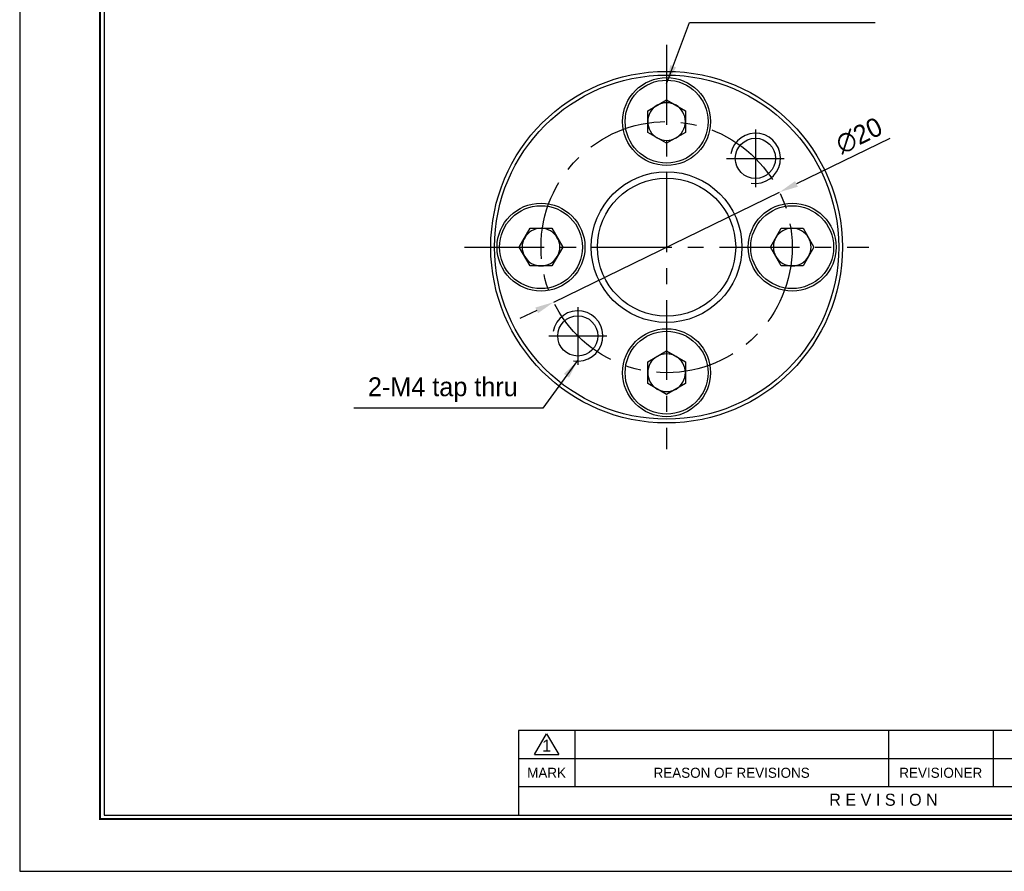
# Model space of a CAD drawing. Header units: millimetres. Extents: x 0 to 190, y 0 to 135.
# Tile 1 of 3: x 0 to 78, y 0 to 68. Entities that reach past the tile are written whole.
import ezdxf
from ezdxf.enums import TextEntityAlignment as Align

# ---------------------------------------------------------------- set-up
doc = ezdxf.new("R2010")
doc.units = ezdxf.units.MM
doc.linetypes.add('CENTER', pattern=[50.8, 31.75, -6.35, 6.35, -6.35])
doc.layers.get('DEFPOINTS').update_dxf_attribs({"linetype": 'CONTINUOUS'})
for name, color, linetype in [('center', 1, 'CENTER'), ('L1', 7, 'CONTINUOUS'), ('OUTLINE', 7, 'CONTINUOUS'), ('thread', 5, 'CONTINUOUS')]:
    doc.layers.add(name, color=color, linetype=linetype)
doc.dimstyles.get("Standard").update_dxf_attribs({"dimtxt": 1.5, "dimasz": 1.5, "dimexe": 0.4, "dimexo": 0, "dimgap": 0.5, "dimtad": 1, "dimdec": 3, "dimzin": 11, "dimdsep": 46, "dimtxsty": 'Standard', "dimcen": 0, "dimclrd": 5, "dimclre": 5, "dimclrt": 3, "dimadec": 0, "dimazin": 0, "dimtfac": 0.6, "dimtdec": 3, "dimtmove": 0, "dimatfit": 3, "dimfxl": 0, "dimtolj": 1, "dimtzin": 11, "dimarcsym": 0})

# ---------------------------------------------------------------- blocks, each defined once
blk = doc.blocks.new('표제란')
at = {"layer": 'L1', "color": 0}
for p, q in [((0, 210), (0, 0)), ((0, 0), (297, 0))]:
    blk.add_line(p, q, dxfattribs=at)
at = {"layer": 'L1'}
for p, q in [((160, 17.5), (62, 17.5)), ((62, 17.5), (62, 7)), ((69, 17.5), (69, 10.5)), ((108, 17.5), (108, 10.5)), ((121, 17.5), (121, 10.5)), ((64, 14.51), (65.5, 17.1)), ((65.5, 17.1), (67, 14.51)), ((147, 14), (62, 14)), ((64, 14.51), (67, 14.51)), ((147, 10.5), (62, 10.5))]:
    blk.add_line(p, q, dxfattribs=at)
at = {"layer": 'L1', "const_width": 0.25}
blk.add_lwpolyline([(290.5, 6.5), (290.5, 203.5), (10, 203.5), (10, 6.5)], close=True, dxfattribs=at)
at = {"layer": 'L1'}
blk.add_lwpolyline([(290, 7), (290, 203), (10.5, 203), (10.5, 7)], close=True, dxfattribs=at)
for s, height, p in [('1', 1.5, (65.5, 15.61)), ('MARK', 1.25, (65.5, 12.25)), ('REASON OF REVISIONS', 1.25, (88.5, 12.25)), ('REVISIONER', 1.25, (114.5, 12.25)), ('R E V I S I O N', 1.5, (107.38, 8.9))]:
    blk.add_text(s, height=height, dxfattribs=at).set_placement(p, align=Align.MIDDLE_CENTER)
for tag, p in [('필렛', (179.25, 10.9)), ('모따기', (179.25, 8.3))]:
    blk.add_attdef(tag, text='', height=1.15, dxfattribs=at).set_placement(p, align=Align.MIDDLE_LEFT)
at = {"layer": 'OUTLINE', "ltscale": 0.5}
for tag, p, height in [('TITLE', (237.17, 24.41), 2.5), ('도번', (251.18, 15.64), 2.5), ('SCALE', (253.78, 9.55), 1.2), ('DATE', (277.02, 9.51), 1.2)]:
    blk.add_attdef(tag, p, '', height=height, dxfattribs=at)
blk = doc.blocks.new('*D8')
at = {"layer": 'DEFPOINTS', "color": 0}
for p in [(60.497, 54.083), (42.515, 45.327)]:
    blk.add_point(p, dxfattribs=at)
at = {"layer": 'OUTLINE', "color": 5, "lineweight": -2}
for p, q in [((69.29, 58.365), (61.846, 54.74)), ((42.515, 45.327), (60.497, 54.083)), ((41.167, 44.67), (39.818, 44.013))]:
    blk.add_line(p, q, dxfattribs=at)
at = {"layer": 'OUTLINE', "color": 5}
for points in [[(61.736, 54.964), (61.955, 54.515), (60.497, 54.083)], [(41.057, 44.895), (41.276, 44.445), (42.515, 45.327)]]:
    blk.add_solid(points, dxfattribs=at)
at = {"layer": 'OUTLINE', "color": 3, "insert": (66.836, 58.581), "char_height": 1.5, "attachment_point": 5, "rotation": 25.96381}
blk.add_mtext('\\A1;∅20', dxfattribs=at)

msp = doc.modelspace()

# ---------------------------------------------------------------- linework, layer by layer
at = {"layer": 'center', "ltscale": 0.2}
for p, q in [((51.5062, 65.8048), (51.5062, 33.6048)), ((58.5773, 59.0759), (58.5773, 54.4759)), ((56.2773, 56.7759), (60.8773, 56.7759)), ((35.4062, 49.7048), (67.6062, 49.7048)), ((44.4351, 44.9338), (44.4351, 40.3338)), ((42.1351, 42.6338), (46.7351, 42.6338))]:
    msp.add_line(p, q, dxfattribs=at)
msp.add_circle((51.5062, 49.7048), 10, dxfattribs=at)
at = {"layer": 'OUTLINE'}
for p, q in [((50.0062, 60.5709), (51.5062, 61.4369)), ((51.5062, 61.4369), (53.0062, 60.5709)), ((50.0062, 58.8388), (50.0062, 60.5709)), ((53.0062, 60.5709), (53.0062, 58.8388)), ((51.5062, 57.9728), (50.0062, 58.8388)), ((53.0062, 58.8388), (51.5062, 57.9728)), ((39.7742, 49.7048), (40.6402, 51.2048)), ((40.6402, 51.2048), (42.3722, 51.2048)), ((42.3722, 51.2048), (43.2383, 49.7048)), ((59.7742, 49.7048), (60.6402, 51.2048)), ((60.6402, 51.2048), (62.3722, 51.2048)), ((62.3722, 51.2048), (63.2383, 49.7048)), ((40.6402, 48.2048), (39.7742, 49.7048)), ((43.2383, 49.7048), (42.3722, 48.2048)), ((60.6402, 48.2048), (59.7742, 49.7048)), ((63.2383, 49.7048), (62.3722, 48.2048)), ((42.3722, 48.2048), (40.6402, 48.2048)), ((62.3722, 48.2048), (60.6402, 48.2048)), ((50.0062, 40.5709), (51.5062, 41.4369)), ((51.5062, 41.4369), (53.0062, 40.5709)), ((50.0062, 38.8388), (50.0062, 40.5709)), ((53.0062, 40.5709), (53.0062, 38.8388)), ((51.5062, 37.9728), (50.0062, 38.8388)), ((53.0062, 38.8388), (51.5062, 37.9728))]:
    msp.add_line(p, q, dxfattribs=at)
for centre, radius in [((51.5062, 49.7048), 14), ((51.5062, 49.7048), 13.7), ((51.5062, 59.7048), 3.5), ((51.5062, 59.7048), 3.3), ((58.5773, 56.7759), 1.6), ((51.5062, 49.7048), 6), ((51.5062, 49.7048), 5.5), ((41.5062, 49.7048), 3.5), ((41.5062, 49.7048), 3.3), ((61.5062, 49.7048), 3.5), ((61.5062, 49.7048), 3.3), ((44.4351, 42.6338), 1.6), ((51.5062, 39.7048), 3.5), ((51.5062, 39.7048), 3.3)]:
    msp.add_circle(centre, radius, dxfattribs=at)
for centre, start, end in [((51.5062, 59.7048), 60, 120), ((51.5062, 59.7048), 120, 180), ((51.5062, 59.7048), 0, 60), ((51.5062, 59.7048), 180, 240), ((51.5062, 59.7048), 300, 0), ((51.5062, 59.7048), 240, 300), ((41.5062, 49.7048), 90, 150), ((41.5062, 49.7048), 30, 90), ((61.5062, 49.7048), 90, 150), ((61.5062, 49.7048), 30, 90), ((41.5062, 49.7048), 150, 210), ((41.5062, 49.7048), 330, 30), ((61.5062, 49.7048), 150, 210), ((61.5062, 49.7048), 330, 30), ((41.5062, 49.7048), 210, 270), ((41.5062, 49.7048), 270, 330), ((61.5062, 49.7048), 210, 270), ((61.5062, 49.7048), 270, 330), ((51.5062, 39.7048), 120, 180), ((51.5062, 39.7048), 60, 120), ((51.5062, 39.7048), 0, 60), ((51.5062, 39.7048), 180, 240), ((51.5062, 39.7048), 300, 0), ((51.5062, 39.7048), 240, 300)]:
    msp.add_arc(centre, 1.5, start, end, dxfattribs=at)
at = {"layer": 'thread'}
for centre in [(58.5773, 56.7759), (44.4351, 42.6338)]:
    msp.add_arc(centre, 2, 260, 170, dxfattribs=at)

# ---------------------------------------------------------------- block references
at = {"layer": 'OUTLINE', "xscale": 0.640493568, "yscale": 0.640493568, "zscale": 0.640493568}
msp.add_blockref('표제란', (0, 0), dxfattribs=at)

# ---------------------------------------------------------------- texts
at = {"layer": 'OUTLINE', "color": 3, "insert": (39.6558, 37.3838), "char_height": 1.5, "attachment_point": 9}
msp.add_mtext('\\A1;2-M4 tap thru', dxfattribs=at)

# ---------------------------------------------------------------- dimensions: what is measured, and where the dimension line sits
at = {"layer": 'OUTLINE'}
dim = msp.add_diameter_dim_2p(p1=(42.5155, 45.3268), p2=(60.4969, 54.0829), dimstyle='Standard', dxfattribs=at)
dim.commit()
dim.dimension.update_dxf_attribs({"geometry": '*D8', "text_midpoint": (67.3913, 57.4401), "dimtype": 163})

# ---------------------------------------------------------------- leaders
at = {"layer": 'OUTLINE', "annotation_type": 0, "has_hookline": 1}
for points, hookline_direction, text_width in [([(51.5062, 62.7048), (53.3299, 67.5809), (54.8299, 67.5809)], 0, 12.7889), ([(44.4194, 40.6721), (41.6558, 36.8838), (40.1558, 36.8838)], 1, 13.0406)]:
    msp.add_leader(points, dimstyle='Standard', dxfattribs=dict(at, hookline_direction=hookline_direction, text_width=text_width))

doc.saveas('drawing.dxf')
